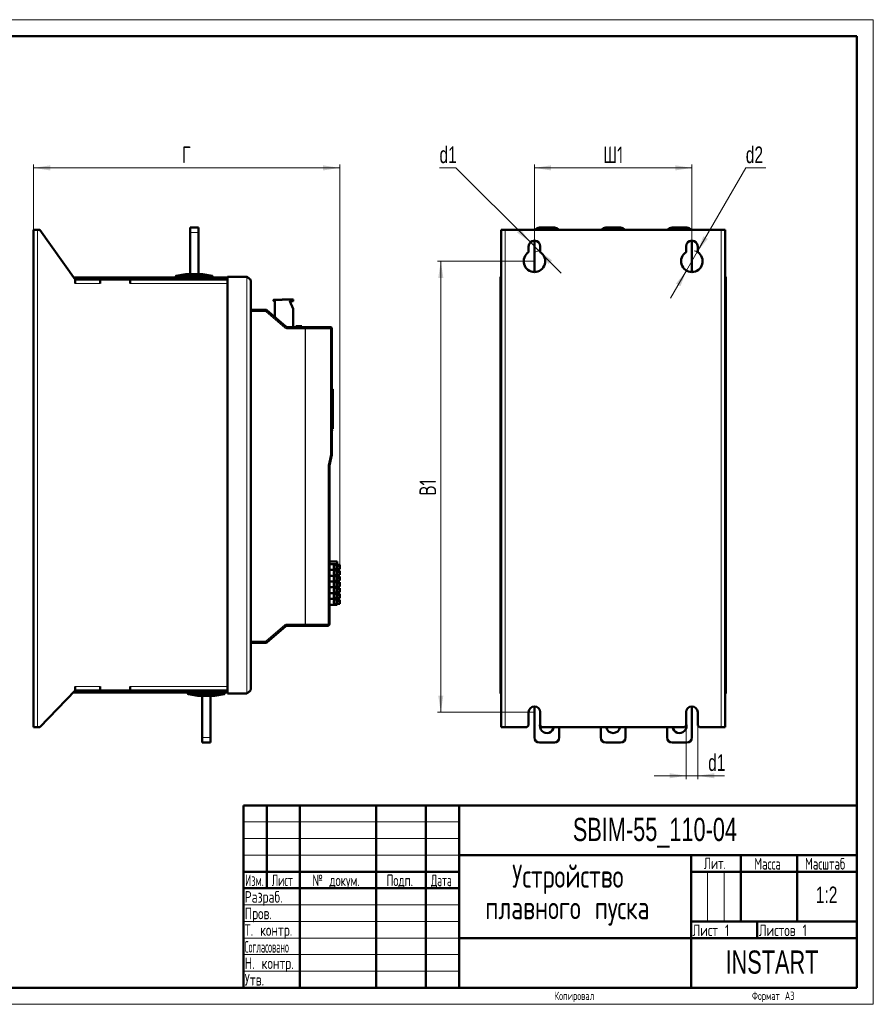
# Model space of a CAD drawing. Header units: millimetres. Extents: x 0 to 420, y 0 to 297.
# Tile 11 of 11: x 162 to 420, y 0 to 297. Entities that reach past the tile are written whole.
import ezdxf

# ---------------------------------------------------------------- set-up
doc = ezdxf.new("R2010")
doc.units = ezdxf.units.MM
doc.styles.add('SLDTEXTSTYLE0', font='TXT', dxfattribs={"width": 0.7, "bigfont": 'bigfont'})
doc.styles.add('SLDTEXTSTYLE1', font='TXT', dxfattribs={"width": 0.7})
doc.styles.add('SLDTEXTSTYLE2', font='TXT', dxfattribs={"width": 0.579176, "bigfont": 'bigfont'})
doc.styles.add('SLDTEXTSTYLE3', font='TXT', dxfattribs={"width": 0.646923, "bigfont": 'bigfont'})
doc.styles.add('SLDTEXTSTYLE4', font='TXT', dxfattribs={"width": 0.570891, "bigfont": 'bigfont'})
doc.styles.add('SLDTEXTSTYLE5', font='TXT', dxfattribs={"width": 0.585996, "bigfont": 'bigfont'})
doc.styles.add('SLDTEXTSTYLE6', font='TXT', dxfattribs={"width": 0.485474, "bigfont": 'bigfont'})
doc.dimstyles.new('SLDDIMSTYLE0', dxfattribs={"dimtxt": 5, "dimasz": 5, "dimexe": 0, "dimexo": 0.0625, "dimgap": 1.25, "dimtad": 2, "dimdec": 1, "dimlfac": 2, "dimrnd": 1e-09, "dimzin": 12, "dimdsep": 46, "dimtxsty": 'SLDTEXTSTYLE1', "dimsah": 1, "dimcen": 0.09, "dimadec": 0, "dimazin": 3, "dimtfac": 1, "dimtdec": 3, "dimtofl": 0, "dimtmove": 0, "dimatfit": 3, "dimfxl": 0, "dimfrac": 2, "dimtolj": 1, "dimtzin": 12, "dimarcsym": 0})
doc.dimstyles.new('SLDDIMSTYLE1', dxfattribs={"dimtxt": 5, "dimasz": 5, "dimexe": 0, "dimexo": 0.0625, "dimgap": 1.25, "dimtad": 0, "dimtih": 1, "dimtoh": 1, "dimdec": 1, "dimlfac": 2, "dimrnd": 1e-09, "dimzin": 12, "dimdsep": 46, "dimtxsty": 'SLDTEXTSTYLE1', "dimsah": 1, "dimcen": 0, "dimadec": 0, "dimazin": 3, "dimtfac": 1, "dimtdec": 3, "dimtmove": 0, "dimatfit": 3, "dimfxl": 0, "dimfrac": 2, "dimtolj": 1, "dimtzin": 12, "dimarcsym": 0})
doc.dimstyles.new('SLDDIMSTYLE2', dxfattribs={"dimtxt": 5, "dimasz": 5, "dimexe": 0, "dimexo": 0.0625, "dimgap": 1.25, "dimtad": 0, "dimtih": 1, "dimtoh": 1, "dimdec": 1, "dimlfac": 2, "dimrnd": 1e-09, "dimzin": 12, "dimdsep": 46, "dimtxsty": 'SLDTEXTSTYLE1', "dimsah": 1, "dimcen": 0, "dimadec": 0, "dimazin": 3, "dimtfac": 1, "dimtdec": 3, "dimtmove": 0, "dimatfit": 3, "dimfxl": 0, "dimfrac": 2, "dimtolj": 1, "dimtzin": 12, "dimarcsym": 0})
doc.dimstyles.new('SLDDIMSTYLE3', dxfattribs={"dimtxt": 5, "dimasz": 5, "dimexe": 0, "dimexo": 0.0625, "dimgap": 1.25, "dimtad": 2, "dimdec": 1, "dimlfac": 2, "dimrnd": 1e-09, "dimzin": 12, "dimdsep": 46, "dimtxsty": 'SLDTEXTSTYLE1', "dimsah": 1, "dimcen": 0.09, "dimadec": 0, "dimazin": 3, "dimtfac": 1, "dimtdec": 3, "dimtmove": 0, "dimatfit": 0, "dimfxl": 0, "dimfrac": 2, "dimtolj": 1, "dimtzin": 12, "dimarcsym": 0})

# ---------------------------------------------------------------- blocks, each defined once
blk = doc.blocks.new('SW_NOTE_0')
at = {"color": 0, "linetype": 'Continuous', "lineweight": 0, "char_height": 7, "attachment_point": 2, "style": 'SLDTEXTSTYLE0'}
for s, insert in [('Устройство', (21.44, 9)), ('плавного пуска', (21.31, -0.5))]:
    blk.add_mtext(s, dxfattribs=dict(at, insert=insert))
blk = doc.blocks.new('_D_2')
at = {"color": 7, "linetype": 'Continuous', "lineweight": 0}
for p, q in [((166.66, 233.64), (166.66, 253.3)), ((259.01, 132.55), (259.01, 253.3)), ((166.66, 252.3), (259.01, 252.3))]:
    blk.add_line(p, q, dxfattribs=at)
at = {"color": 7, "linetype": 'Continuous', "lineweight": 18}
for points in [[(166.66, 252.3), (171.66, 251.53), (171.66, 253.07)], [(259.01, 252.3), (254.01, 253.07), (254.01, 251.53)]]:
    blk.add_solid(points, dxfattribs=at)
at = {"color": 7, "linetype": 'Continuous', "lineweight": 18, "insert": (211.41, 258.75), "char_height": 5, "attachment_point": 1, "style": 'SLDTEXTSTYLE0'}
blk.add_mtext('Г', dxfattribs=at)
blk = doc.blocks.new('_D_3')
at = {"color": 7, "linetype": 'Continuous', "lineweight": 0}
for p, q in [((317.76, 228.64), (317.76, 253.3)), ((365.26, 228.64), (365.26, 253.3)), ((317.76, 252.3), (365.26, 252.3))]:
    blk.add_line(p, q, dxfattribs=at)
at = {"color": 7, "linetype": 'Continuous', "lineweight": 18}
for points in [[(317.76, 252.3), (322.76, 251.53), (322.76, 253.07)], [(365.26, 252.3), (360.26, 253.07), (360.26, 251.53)]]:
    blk.add_solid(points, dxfattribs=at)
at = {"color": 7, "linetype": 'Continuous', "lineweight": 18, "insert": (338.49, 258.75), "char_height": 5, "attachment_point": 1, "style": 'SLDTEXTSTYLE0'}
blk.add_mtext('Ш1', dxfattribs=at)
blk = doc.blocks.new('_D_4')
at = {"color": 7, "linetype": 'Continuous', "lineweight": 0}
for p, q in [((294.09, 252.3), (289.12, 252.3)), ((316.53, 229.87), (294.09, 252.3)), ((319, 227.39), (316.53, 229.87)), ((319, 227.39), (325.8, 220.59))]:
    blk.add_line(p, q, dxfattribs=at)
at = {"color": 7, "linetype": 'Continuous', "lineweight": 18}
blk.add_arc((317.76, 228.63), 1.75, 285.2551, 359.6726, dxfattribs=at)
for points in [[(316.53, 229.87), (313.53, 233.94), (312.45, 232.86)], [(319, 227.39), (321.99, 223.31), (323.08, 224.4)]]:
    blk.add_solid(points, dxfattribs=at)
at = {"color": 7, "linetype": 'Continuous', "lineweight": 18, "insert": (289.12, 258.75), "char_height": 5, "attachment_point": 1, "style": 'SLDTEXTSTYLE1'}
blk.add_mtext('d1', dxfattribs=at)
blk = doc.blocks.new('_D_5')
at = {"color": 7, "linetype": 'Continuous', "lineweight": 0}
for p, q in [((366.89, 226.94), (381.53, 252.3)), ((381.53, 252.3), (387.57, 252.3)), ((363.64, 221.31), (366.89, 226.94)), ((363.64, 221.31), (358.83, 212.99))]:
    blk.add_line(p, q, dxfattribs=at)
at = {"color": 7, "linetype": 'Continuous', "lineweight": 18}
blk.add_arc((365.26, 224.13), 3.25, 57.5973, 77.1027, dxfattribs=at)
for points in [[(366.89, 226.94), (370.06, 230.89), (368.72, 231.66)], [(363.64, 221.31), (360.47, 217.37), (361.81, 216.6)]]:
    blk.add_solid(points, dxfattribs=at)
at = {"color": 7, "linetype": 'Continuous', "lineweight": 18, "insert": (381.53, 258.75), "char_height": 5, "attachment_point": 1, "style": 'SLDTEXTSTYLE1'}
blk.add_mtext('d2', dxfattribs=at)
blk = doc.blocks.new('_D_6')
at = {"color": 7, "linetype": 'Continuous', "lineweight": 0}
for p, q in [((317.75, 224.13), (288.51, 224.13)), ((289.51, 224.13), (289.51, 88.13)), ((317.75, 88.13), (288.51, 88.13))]:
    blk.add_line(p, q, dxfattribs=at)
at = {"color": 7, "linetype": 'Continuous', "lineweight": 18}
for points in [[(289.51, 224.13), (288.74, 219.13), (290.28, 219.13)], [(289.51, 88.13), (290.28, 93.13), (288.74, 93.13)]]:
    blk.add_solid(points, dxfattribs=at)
at = {"color": 7, "linetype": 'Continuous', "lineweight": 18, "insert": (283.07, 153.46), "char_height": 5, "attachment_point": 1, "rotation": 90, "style": 'SLDTEXTSTYLE0'}
blk.add_mtext('В1', dxfattribs=at)
blk = doc.blocks.new('_D_7')
at = {"color": 7, "linetype": 'Continuous', "lineweight": 0}
for p, q in [((363.51, 84.12), (363.51, 67.94)), ((367.01, 84.12), (367.01, 67.94)), ((363.51, 68.94), (353.9, 68.94)), ((363.51, 68.94), (367.01, 68.94)), ((367.01, 68.94), (375.15, 68.94))]:
    blk.add_line(p, q, dxfattribs=at)
at = {"color": 7, "linetype": 'Continuous', "lineweight": 18}
for points in [[(363.51, 68.94), (358.51, 69.71), (358.51, 68.17)], [(367.01, 68.94), (372.01, 68.17), (372.01, 69.71)]]:
    blk.add_solid(points, dxfattribs=at)
at = {"color": 7, "linetype": 'Continuous', "lineweight": 18, "insert": (370.18, 75.39), "char_height": 5, "attachment_point": 1, "style": 'SLDTEXTSTYLE1'}
blk.add_mtext('d1', dxfattribs=at)

msp = doc.modelspace()

# ---------------------------------------------------------------- linework, layer by layer
at = {"color": 7, "linetype": 'Continuous', "lineweight": 18}
for p, q in [((0, 297), (420, 297)), ((420, 297), (420, 0)), ((230, 55), (295, 55)), ((230, 50), (295, 50)), ((230, 45), (295, 45)), ((370, 40), (370, 25)), ((375, 40), (375, 25)), ((230, 30), (295, 30)), ((230, 25), (295, 25)), ((230, 20), (295, 20)), ((230, 15), (295, 15)), ((230, 10), (295, 10)), ((0, 0), (420, 0))]:
    msp.add_line(p, q, dxfattribs=at)
at = {"color": 7, "linetype": 'Continuous', "lineweight": 50}
for p, q in [((415, 292), (20, 292)), ((415, 5), (415, 292)), ((166.657, 233.628), (167.857, 233.628)), ((166.657, 83.628), (166.657, 233.628)), ((168.557, 233.628), (167.857, 233.628)), ((179.157, 218.628), (168.557, 233.628)), ((216.364, 234.301), (213.864, 234.301)), ((213.864, 234.301), (213.864, 232.801)), ((213.864, 232.801), (213.864, 220.228)), ((216.364, 234.301), (216.364, 232.801)), ((216.364, 232.801), (216.364, 220.228)), ((307.764, 83.628), (307.764, 233.628)), ((307.764, 233.628), (308.964, 233.628)), ((308.964, 233.628), (374.064, 233.628)), ((319.266, 234.301), (323.766, 234.301)), ((339.266, 234.301), (343.766, 234.301)), ((359.266, 234.301), (363.766, 234.301)), ((374.064, 233.628), (375.264, 233.628)), ((375.264, 233.628), (375.264, 83.628)), ((317.766, 220.878), (317.766, 230.378)), ((365.266, 230.378), (365.266, 220.878)), ((316.014, 226.867), (316.014, 228.628)), ((319.514, 228.628), (319.514, 226.867)), ((363.514, 226.867), (363.514, 228.628)), ((367.014, 228.628), (367.014, 226.867)), ((212.614, 220.228), (209.717, 219.745)), ((212.655, 220.228), (217.573, 220.228)), ((220.511, 219.745), (217.614, 220.228)), ((178.733, 219.228), (179.757, 219.228)), ((179.157, 218.628), (179.757, 218.628)), ((179.157, 217.428), (179.157, 218.628)), ((179.757, 218.628), (179.757, 219.228)), ((179.757, 219.228), (180.257, 219.228)), ((179.757, 218.628), (180.257, 218.628)), ((180.257, 219.228), (224.657, 219.228)), ((180.257, 218.628), (224.657, 218.628)), ((186.757, 218.628), (186.757, 217.428)), ((195.757, 218.628), (186.757, 218.628)), ((195.757, 217.428), (195.757, 218.628)), ((209.579, 219.228), (209.592, 219.603)), ((209.686, 219.737), (209.717, 219.745)), ((209.686, 219.737), (209.707, 219.74)), ((220.469, 219.745), (220.511, 219.745)), ((220.649, 219.228), (220.636, 219.603)), ((224.657, 219.228), (225.157, 219.228)), ((224.657, 218.628), (225.157, 218.628)), ((230.957, 219.478), (225.157, 219.478)), ((225.157, 219.478), (225.157, 93.778)), ((232.157, 218.278), (232.157, 94.978)), ((307.514, 93.778), (307.514, 219.478)), ((307.514, 219.478), (307.764, 219.478)), ((375.514, 219.478), (375.264, 219.478)), ((375.514, 219.478), (375.514, 93.778)), ((239.067, 212.465), (239.067, 212.19)), ((241.617, 212.515), (239.117, 212.515)), ((239.117, 212.14), (239.417, 212.14)), ((239.467, 212.09), (239.467, 207.273)), ((241.667, 212.59), (241.667, 212.565)), ((244.917, 212.64), (241.717, 212.64)), ((244.967, 209.79), (243.997, 212.07)), ((244.043, 212.14), (244.917, 212.14)), ((244.967, 212.19), (244.967, 212.59)), ((236.721, 209.49), (232.157, 209.49)), ((242.766, 204.417), (237.048, 209.368)), ((244.967, 204.295), (244.967, 209.79)), ((248.611, 204.295), (243.094, 204.295)), ((245.974, 204.545), (245.787, 204.545)), ((245.787, 204.545), (245.787, 204.295)), ((245.974, 204.545), (245.974, 204.295)), ((247.537, 204.545), (245.974, 204.545)), ((247.537, 204.545), (247.537, 204.295)), ((256.157, 204.295), (248.611, 204.295)), ((256.657, 203.795), (256.657, 165.79)), ((256.857, 185.54), (256.657, 185.54)), ((256.907, 185.49), (256.907, 184.428)), ((256.907, 184.428), (256.907, 183.747)), ((256.857, 183.505), (256.657, 183.505)), ((256.807, 183.143), (256.657, 183.143)), ((256.907, 183.747), (256.907, 183.455)), ((256.907, 183.455), (256.907, 183.272)), ((256.907, 183.272), (256.907, 183.043)), ((256.907, 183.043), (256.907, 182.759)), ((256.907, 182.759), (256.907, 179.25)), ((256.912, 181.559), (256.907, 181.559)), ((256.912, 181.306), (256.907, 181.306)), ((256.912, 181.26), (256.907, 181.26)), ((256.912, 181.254), (256.907, 181.254)), ((256.912, 180.754), (256.912, 181.254)), ((256.657, 178.784), (256.807, 178.784)), ((256.912, 180.754), (256.907, 180.754)), ((256.912, 180.747), (256.907, 180.747)), ((256.912, 180.659), (256.907, 180.659)), ((256.912, 180.624), (256.907, 180.624)), ((256.912, 180.584), (256.907, 180.584)), ((256.912, 180.435), (256.907, 180.435)), ((256.912, 180.246), (256.907, 180.246)), ((256.912, 180.146), (256.907, 180.146)), ((256.912, 180.102), (256.907, 180.102)), ((256.912, 179.977), (256.907, 179.977)), ((256.912, 179.834), (256.907, 179.834)), ((256.912, 179.827), (256.907, 179.827)), ((256.912, 179.462), (256.907, 179.462)), ((256.912, 179.456), (256.907, 179.456)), ((256.912, 179.359), (256.907, 179.359)), ((256.907, 179.25), (256.907, 178.884)), ((256.907, 178.884), (256.907, 176.807)), ((256.912, 180.56), (256.912, 180.575)), ((256.912, 180.102), (256.912, 179.977)), ((256.912, 179.462), (256.912, 179.827)), ((256.912, 179.359), (256.912, 179.441)), ((256.657, 176.574), (256.857, 176.574)), ((256.907, 176.807), (256.907, 176.624)), ((256.907, 176.624), (256.907, 176.367)), ((256.907, 176.367), (256.907, 175.79)), ((256.907, 175.79), (256.907, 174.59)), ((256.657, 174.54), (256.857, 174.54)), ((256.657, 173.275), (256.807, 173.275)), ((255.907, 162.54), (256.657, 165.79)), ((255.907, 114.685), (255.907, 162.54)), ((255.907, 161.29), (255.907, 116.035)), ((255.957, 133.54), (255.907, 133.54)), ((255.907, 132.79), (255.957, 132.79)), ((255.957, 131.04), (255.907, 131.04)), ((255.957, 132.79), (255.957, 133.54)), ((255.957, 133.54), (258.207, 133.54)), ((255.957, 132.79), (258.207, 132.79)), ((255.957, 131.04), (255.957, 132.79)), ((255.957, 129.29), (255.957, 131.04)), ((255.957, 131.04), (258.207, 131.04)), ((258.207, 132.79), (258.207, 133.54)), ((258.207, 131.04), (258.207, 132.79)), ((258.757, 132.54), (258.207, 132.54)), ((259.007, 131.29), (258.207, 131.29)), ((258.207, 129.29), (258.207, 131.04)), ((258.757, 130.79), (258.207, 130.79)), ((258.757, 132.54), (258.757, 131.889)), ((258.757, 132.54), (259.007, 132.54)), ((259.007, 131.889), (258.757, 131.889)), ((258.757, 130.79), (258.757, 130.139)), ((258.757, 130.79), (259.007, 130.79)), ((259.007, 132.54), (259.007, 131.889)), ((259.007, 131.889), (259.007, 131.29)), ((259.007, 130.79), (259.007, 130.139)), ((255.907, 129.29), (255.957, 129.29)), ((255.957, 129.29), (258.207, 129.29)), ((255.957, 127.54), (255.957, 129.29)), ((259.007, 129.54), (258.207, 129.54)), ((258.207, 127.54), (258.207, 129.29)), ((258.757, 129.04), (258.207, 129.04)), ((259.007, 127.79), (258.207, 127.79)), ((259.007, 130.139), (258.757, 130.139)), ((258.757, 129.04), (258.757, 128.389)), ((258.757, 129.04), (259.007, 129.04)), ((259.007, 128.389), (258.757, 128.389)), ((259.007, 130.139), (259.007, 129.54)), ((259.007, 129.04), (259.007, 128.389)), ((259.007, 128.389), (259.007, 127.79)), ((255.957, 127.54), (255.907, 127.54)), ((255.907, 125.79), (255.957, 125.79)), ((255.957, 125.79), (255.957, 127.54)), ((255.957, 127.54), (258.207, 127.54)), ((255.957, 125.79), (258.207, 125.79)), ((255.957, 124.04), (255.957, 125.79)), ((258.207, 125.79), (258.207, 127.54)), ((258.757, 127.29), (258.207, 127.29)), ((259.007, 126.04), (258.207, 126.04)), ((258.207, 124.04), (258.207, 125.79)), ((258.757, 125.54), (258.207, 125.54)), ((258.757, 127.29), (258.757, 126.639)), ((258.757, 127.29), (259.007, 127.29)), ((259.007, 126.639), (258.757, 126.639)), ((258.757, 125.54), (258.757, 124.889)), ((258.757, 125.54), (259.007, 125.54)), ((259.007, 124.889), (258.757, 124.889)), ((259.007, 127.29), (259.007, 126.639)), ((259.007, 126.639), (259.007, 126.04)), ((259.007, 125.54), (259.007, 124.889)), ((259.007, 124.889), (259.007, 124.29)), ((255.957, 124.04), (255.907, 124.04)), ((255.907, 122.29), (255.957, 122.29)), ((255.957, 122.29), (255.957, 124.04)), ((255.957, 124.04), (258.207, 124.04)), ((255.957, 122.29), (258.207, 122.29)), ((255.957, 120.54), (255.957, 122.29)), ((259.007, 124.29), (258.207, 124.29)), ((258.207, 122.29), (258.207, 124.04)), ((258.757, 123.79), (258.207, 123.79)), ((259.007, 122.54), (258.207, 122.54)), ((258.207, 120.54), (258.207, 122.29)), ((258.757, 122.04), (258.207, 122.04)), ((258.757, 123.79), (258.757, 123.139)), ((258.757, 123.79), (259.007, 123.79)), ((259.007, 123.139), (258.757, 123.139)), ((258.757, 122.04), (258.757, 121.389)), ((258.757, 122.04), (259.007, 122.04)), ((259.007, 123.79), (259.007, 123.139)), ((259.007, 123.139), (259.007, 122.54)), ((259.007, 122.04), (259.007, 121.389)), ((255.907, 120.54), (255.957, 120.54)), ((255.957, 120.54), (258.207, 120.54)), ((259.007, 120.79), (258.207, 120.79)), ((259.007, 121.389), (258.757, 121.389)), ((259.007, 121.389), (259.007, 120.79)), ((237.048, 109.112), (242.766, 114.063)), ((243.094, 114.185), (248.611, 114.185)), ((248.611, 114.185), (255.407, 114.185)), ((232.157, 108.99), (236.721, 108.99)), ((179.157, 94.628), (179.157, 95.828)), ((186.757, 95.828), (186.757, 94.628)), ((195.757, 94.628), (195.757, 95.828)), ((168.557, 83.628), (179.157, 94.628)), ((179.757, 94.028), (178.579, 94.028)), ((179.757, 94.628), (179.157, 94.628)), ((179.757, 94.628), (179.757, 94.028)), ((180.257, 94.628), (179.757, 94.628)), ((180.257, 94.028), (179.757, 94.028)), ((224.657, 94.628), (180.257, 94.628)), ((224.657, 94.028), (180.257, 94.028)), ((186.757, 94.628), (195.757, 94.628)), ((213.213, 94.028), (213.226, 93.654)), ((213.351, 93.511), (216.248, 93.028)), ((221.207, 93.028), (216.289, 93.028)), ((217.498, 80.442), (217.498, 93.028)), ((219.998, 80.442), (219.998, 93.028)), ((221.248, 93.028), (224.144, 93.511)), ((224.175, 93.52), (224.144, 93.511)), ((224.175, 93.519), (224.155, 93.516)), ((224.283, 94.028), (224.27, 93.654)), ((225.157, 94.628), (224.657, 94.628)), ((225.157, 94.028), (224.657, 94.028)), ((225.157, 93.778), (230.957, 93.778)), ((307.514, 93.778), (307.764, 93.778)), ((375.514, 93.778), (375.264, 93.778)), ((317.766, 89.878), (317.766, 80.442)), ((365.266, 80.442), (365.266, 89.878)), ((316.014, 88.128), (316.014, 84.128)), ((319.514, 84.128), (319.514, 88.128)), ((363.514, 88.128), (363.514, 84.128)), ((367.014, 84.128), (367.014, 88.128)), ((167.857, 83.628), (166.657, 83.628)), ((167.857, 83.628), (168.557, 83.628)), ((308.964, 83.628), (307.764, 83.628)), ((315.514, 83.628), (308.964, 83.628)), ((316.014, 84.128), (315.514, 83.628)), ((320.014, 83.628), (319.514, 84.128)), ((363.014, 83.628), (320.014, 83.628)), ((325.266, 80.442), (325.266, 83.628)), ((337.766, 83.628), (337.766, 80.442)), ((345.266, 80.442), (345.266, 83.628)), ((357.766, 83.628), (357.766, 80.442)), ((363.514, 84.128), (363.014, 83.628)), ((367.514, 83.628), (367.014, 84.128)), ((374.064, 83.628), (367.514, 83.628)), ((375.264, 83.628), (374.064, 83.628)), ((217.498, 78.942), (217.498, 80.442)), ((219.998, 78.942), (219.998, 80.442)), ((219.998, 78.942), (217.498, 78.942)), ((319.266, 78.942), (323.766, 78.942)), ((339.266, 78.942), (343.766, 78.942)), ((359.266, 78.942), (363.766, 78.942)), ((230, 60), (415, 60)), ((230, 60), (230, 5)), ((237, 35), (237, 60)), ((247, 60), (247, 5)), ((270, 60), (270, 5)), ((285, 60), (285, 5)), ((295, 60), (295, 5)), ((295, 45), (415, 45)), ((365, 45), (365, 5)), ((380, 45), (380, 25)), ((397, 45), (397, 25)), ((230, 40), (295, 40)), ((365, 40), (415, 40)), ((230, 35), (295, 35)), ((365, 25), (415, 25)), ((385, 25), (385, 20)), ((295, 20), (415, 20)), ((20, 5), (415, 5))]:
    msp.add_line(p, q, dxfattribs=at)
at = {"color": 9, "linetype": 'Continuous', "lineweight": 18}
for p, q in [((167.857, 233.628), (167.857, 83.628)), ((216.364, 232.801), (213.864, 232.801)), ((308.964, 233.628), (308.964, 83.628)), ((374.064, 83.628), (374.064, 233.628)), ((209.758, 219.745), (212.655, 220.228)), ((217.573, 220.228), (220.469, 219.745)), ((186.757, 217.428), (179.157, 217.428)), ((180.257, 218.628), (180.257, 219.228)), ((225.157, 217.428), (195.757, 217.428)), ((209.717, 219.745), (209.758, 219.745)), ((209.779, 219.737), (209.758, 219.745)), ((220.469, 219.745), (209.758, 219.745)), ((209.842, 219.603), (209.77, 219.605)), ((209.811, 219.706), (209.797, 219.723)), ((209.829, 219.228), (209.842, 219.603)), ((220.386, 219.603), (209.842, 219.603)), ((220.399, 219.228), (220.386, 219.603)), ((224.657, 218.628), (224.657, 219.228)), ((230.957, 219.478), (230.957, 93.778)), ((225.132, 213.628), (225.157, 213.628)), ((225.132, 99.628), (225.132, 213.628)), ((232.157, 208.99), (236.721, 208.99)), ((236.721, 208.99), (236.721, 209.49)), ((236.721, 208.99), (237.048, 209.368)), ((236.721, 208.99), (242.439, 204.039)), ((242.439, 204.039), (242.766, 204.417)), ((243.094, 204.295), (243.094, 203.795)), ((243.094, 203.795), (248.611, 203.795)), ((248.611, 203.795), (248.611, 204.295)), ((248.611, 203.795), (248.611, 114.685)), ((248.611, 203.795), (248.703, 203.795)), ((248.703, 114.685), (248.703, 203.795)), ((248.703, 203.795), (256.249, 203.795)), ((256.249, 203.795), (256.249, 165.847)), ((256.249, 203.795), (256.657, 203.795)), ((256.657, 184.468), (256.857, 184.468)), ((256.857, 184.468), (256.857, 185.54)), ((256.857, 183.712), (256.857, 184.468)), ((256.857, 183.712), (256.657, 183.712)), ((256.857, 183.301), (256.657, 183.301)), ((256.807, 182.788), (256.657, 182.788)), ((256.807, 182.788), (256.807, 183.143)), ((256.807, 179.242), (256.807, 182.788)), ((256.857, 183.505), (256.857, 183.712)), ((256.857, 183.301), (256.857, 183.505)), ((256.857, 183.13), (256.857, 183.301)), ((256.657, 179.242), (256.807, 179.242)), ((256.807, 178.784), (256.807, 179.242)), ((256.857, 176.778), (256.857, 178.797)), ((256.657, 176.778), (256.857, 176.778)), ((256.657, 176.367), (256.907, 176.367)), ((256.857, 175.611), (256.657, 175.611)), ((256.857, 176.574), (256.857, 176.778)), ((256.857, 174.54), (256.857, 175.611)), ((256.249, 165.847), (255.499, 162.597)), ((255.499, 162.597), (255.499, 114.685)), ((242.439, 114.441), (236.721, 109.49)), ((242.439, 114.441), (242.766, 114.063)), ((248.611, 114.685), (243.094, 114.685)), ((243.094, 114.685), (243.094, 114.185)), ((248.611, 114.185), (248.611, 114.685)), ((248.703, 114.685), (248.611, 114.685)), ((255.499, 114.685), (248.703, 114.685)), ((255.907, 114.685), (255.499, 114.685)), ((236.721, 109.49), (232.157, 109.49)), ((236.721, 109.49), (237.048, 109.112)), ((236.721, 108.99), (236.721, 109.49)), ((225.157, 99.628), (225.132, 99.628)), ((179.157, 95.828), (186.757, 95.828)), ((195.757, 95.828), (225.157, 95.828)), ((180.257, 94.628), (180.257, 94.028)), ((213.392, 93.511), (213.351, 93.511)), ((213.392, 93.511), (224.103, 93.511)), ((216.289, 93.028), (213.392, 93.511)), ((213.443, 93.548), (213.413, 93.55)), ((213.428, 93.531), (213.443, 93.548)), ((213.441, 93.652), (213.476, 93.654)), ((213.476, 93.654), (213.463, 94.028)), ((213.476, 93.654), (224.02, 93.654)), ((224.103, 93.511), (221.207, 93.028)), ((224.033, 94.028), (224.02, 93.654)), ((224.02, 93.654), (224.092, 93.651)), ((224.051, 93.551), (224.065, 93.534)), ((224.083, 93.519), (224.103, 93.511)), ((224.144, 93.511), (224.103, 93.511)), ((224.657, 94.628), (224.657, 94.028)), ((219.998, 80.442), (217.498, 80.442))]:
    msp.add_line(p, q, dxfattribs=at)
at = {"color": 7, "linetype": 'Continuous', "lineweight": 50, "flags": 128}
for points in [[(319.514, 228.588), (319.397, 229.142), (319.391, 229.272)], [(363.641, 229.282), (363.635, 229.142), (363.514, 228.577)], [(258.027, 131.915), (257.998, 132.202), (257.914, 132.445), (257.789, 132.607), (257.641, 132.665), (257.494, 132.607), (257.369, 132.445), (257.285, 132.202), (257.256, 131.915), (257.285, 131.628), (257.369, 131.384), (257.494, 131.222), (257.641, 131.165), (257.789, 131.222), (257.914, 131.384), (257.998, 131.628), (258.027, 131.915)], [(258.027, 130.165), (257.998, 130.452), (257.914, 130.695), (257.789, 130.857), (257.641, 130.915), (257.494, 130.857), (257.369, 130.695), (257.285, 130.452), (257.256, 130.165), (257.285, 129.878), (257.369, 129.634), (257.494, 129.472), (257.641, 129.415), (257.789, 129.472), (257.914, 129.634), (257.998, 129.878), (258.027, 130.165)], [(258.027, 128.415), (257.998, 128.702), (257.914, 128.945), (257.789, 129.107), (257.641, 129.165), (257.494, 129.107), (257.369, 128.945), (257.285, 128.702), (257.256, 128.415), (257.285, 128.128), (257.369, 127.884), (257.494, 127.722), (257.641, 127.665), (257.789, 127.722), (257.914, 127.884), (257.998, 128.128), (258.027, 128.415)], [(258.027, 126.665), (257.998, 126.952), (257.914, 127.195), (257.789, 127.357), (257.641, 127.415), (257.494, 127.357), (257.369, 127.195), (257.285, 126.952), (257.256, 126.665), (257.285, 126.378), (257.369, 126.134), (257.494, 125.972), (257.641, 125.915), (257.789, 125.972), (257.914, 126.134), (257.998, 126.378), (258.027, 126.665)], [(258.027, 124.915), (257.998, 125.202), (257.914, 125.445), (257.789, 125.607), (257.641, 125.665), (257.494, 125.607), (257.369, 125.445), (257.285, 125.202), (257.256, 124.915), (257.285, 124.628), (257.369, 124.384), (257.494, 124.222), (257.641, 124.165), (257.789, 124.222), (257.914, 124.384), (257.998, 124.628), (258.027, 124.915)], [(258.027, 123.165), (257.998, 123.452), (257.914, 123.695), (257.789, 123.857), (257.641, 123.915), (257.494, 123.857), (257.369, 123.695), (257.285, 123.452), (257.256, 123.165), (257.285, 122.878), (257.369, 122.634), (257.494, 122.472), (257.641, 122.415), (257.789, 122.472), (257.914, 122.634), (257.998, 122.878), (258.027, 123.165)], [(258.027, 121.415), (257.998, 121.702), (257.914, 121.945), (257.789, 122.107), (257.641, 122.165), (257.494, 122.107), (257.369, 121.945), (257.285, 121.702), (257.256, 121.415), (257.285, 121.128), (257.369, 120.884), (257.494, 120.722), (257.641, 120.665), (257.789, 120.722), (257.914, 120.884), (257.998, 121.128), (258.027, 121.415)]]:
    msp.add_lwpolyline(points, dxfattribs=at)
at = {"color": 9, "linetype": 'Continuous', "lineweight": 18, "flags": 128}
for points in [[(256.907, 182.759), (256.905, 182.764), (256.9, 182.77), (256.89, 182.775), (256.878, 182.779), (256.863, 182.783), (256.846, 182.786), (256.827, 182.787), (256.807, 182.788)], [(256.857, 183.301), (256.867, 183.301), (256.876, 183.299), (256.885, 183.296), (256.893, 183.293), (256.899, 183.288), (256.904, 183.283), (256.906, 183.277), (256.907, 183.272)], [(256.907, 176.807), (256.906, 176.802), (256.904, 176.796), (256.899, 176.791), (256.893, 176.787), (256.885, 176.783), (256.876, 176.78), (256.867, 176.778), (256.857, 176.778)]]:
    msp.add_lwpolyline(points, dxfattribs=at)
at = {"color": 7, "linetype": 'Continuous', "lineweight": 50}
for centre, radius, start, end in [((319.266, 232.801), 1.5, 90, 146.52168), ((323.766, 232.801), 1.5, 33.47832, 90), ((339.266, 232.801), 1.5, 90, 146.52168), ((343.766, 232.801), 1.5, 33.47832, 90), ((359.266, 232.801), 1.5, 90, 146.52168), ((363.766, 232.801), 1.5, 33.47832, 90), ((317.764, 228.628), 1.75, 0, 180), ((365.264, 228.628), 1.75, 0, 180), ((317.764, 224.128), 3.25, 122.57897, 57.42103), ((365.264, 224.128), 3.25, 122.57897, 57.42103), ((239.117, 212.465), 0.05, 90, 180), ((239.117, 212.19), 0.05, 180, 270), ((239.417, 212.09), 0.05, 0, 90), ((241.617, 212.565), 0.05, 270, 360), ((241.717, 212.59), 0.05, 90, 180), ((244.043, 212.09), 0.05, 90, 203.0513), ((244.917, 212.59), 0.05, 0, 90), ((244.917, 212.19), 0.05, 270, 0), ((236.721, 208.99), 0.5, 49.11289, 90), ((243.094, 204.795), 0.5, 229.11289, 270), ((256.857, 185.49), 0.05, 0, 90), ((256.807, 183.043), 0.1, 0, 90), ((256.857, 183.455), 0.05, 0, 90), ((256.807, 178.884), 0.1, 270, 0), ((256.857, 176.624), 0.05, 270, 0), ((256.807, 173.375), 0.1, 271.37421, 359.98527), ((256.857, 174.59), 0.05, 270, 0), ((243.094, 113.685), 0.5, 90, 130.88711), ((236.721, 109.49), 0.5, 270, 310.88711), ((317.764, 88.128), 1.75, 0, 180), ((365.264, 88.128), 1.75, 0, 180), ((321.516, 83.942), 2.125, 160.40634, 351.51449), ((341.516, 83.942), 2.125, 188.48551, 351.51449), ((361.516, 83.942), 2.125, 188.48551, 19.90501), ((319.266, 80.442), 1.5, 180, 270), ((323.766, 80.442), 1.5, 270, 0), ((339.266, 80.442), 1.5, 180, 270), ((343.766, 80.442), 1.5, 270, 0), ((359.266, 80.442), 1.5, 180, 270), ((363.766, 80.442), 1.5, 270, 0)]:
    msp.add_arc(centre, radius, start, end, dxfattribs=at)
at = {"color": 9, "linetype": 'Continuous', "lineweight": 18}
for centre, radius, start, end in [((220.511, 217.81), 1.797, 86.01304, 93.98713), ((247.956, 203.915), 0.757, 350.82215, 30.06145), ((255.502, 203.915), 0.757, 350.82215, 30.06145), ((256.862, 184.422), 0.0459, 6.8273, 95.49257), ((256.864, 183.756), 0.0446, 261.95053, 348.57825), ((256.832, 179.546), 0.305, 265.33351, 284.26318), ((247.956, 114.564), 0.757, 329.93855, 9.17785), ((254.752, 114.564), 0.757, 329.93855, 9.17785)]:
    msp.add_arc(centre, radius, start, end, dxfattribs=at)
at = {"color": 7, "linetype": 'Continuous', "lineweight": 50}
for centre, start_param in [((256.157, 165.847), 0.0002986), ((255.407, 162.597), 0.0004579)]:
    msp.add_ellipse(centre, major_axis=(0.5, -0.057), ratio=0.0210712, start_param=start_param, end_param=1.3878481, dxfattribs=at)
for points, knots in [([(212.655, 220.228), (212.649, 220.228), (212.64, 220.228), (212.63, 220.228), (212.624, 220.228), (212.619, 220.228), (212.615, 220.228), (212.614, 220.228), (212.614, 220.228)], [0, 0, 0, 0, 0.272683, 0.389556, 0.5, 0.610444, 0.727317, 1, 1, 1, 1]), ([(217.614, 220.228), (217.614, 220.228), (217.613, 220.228), (217.608, 220.228), (217.604, 220.228), (217.598, 220.228), (217.588, 220.228), (217.579, 220.228), (217.573, 220.228)], [0, 0, 0, 0, 0.272683, 0.389556, 0.5, 0.610444, 0.727317, 1, 1, 1, 1]), ([(209.592, 219.603), (209.594, 219.618), (209.598, 219.649), (209.617, 219.684), (209.633, 219.7), (209.638, 219.706)], [0, 0, 0, 0, 0.3807292, 0.7903112, 1, 1, 1, 1]), ([(209.638, 219.706), (209.645, 219.712), (209.66, 219.725), (209.677, 219.732), (209.686, 219.737)], [0, 0, 0, 0, 0.4698129, 1, 1, 1, 1]), ([(220.41, 219.695), (220.411, 219.696), (220.416, 219.71), (220.437, 219.73), (220.458, 219.74), (220.469, 219.745)], [0, 0, 0, 0, 0.01431587, 0.44532688, 1, 1, 1, 1]), ([(220.636, 219.603), (220.633, 219.62), (220.629, 219.655), (220.6, 219.698), (220.561, 219.731), (220.529, 219.74), (220.511, 219.745)], [0, 0, 0, 0, 0.2272902, 0.4750427, 0.7046176, 1, 1, 1, 1]), ([(230.957, 219.478), (231.118, 219.376), (231.438, 219.172), (231.84, 218.867), (232.108, 218.568), (232.141, 218.372), (232.157, 218.278)], [0, 0, 0, 0, 0.254649, 0.5095407, 0.7644336, 1, 1, 1, 1]), ([(256.857, 175.611), (256.858, 175.612), (256.871, 175.638), (256.897, 175.692), (256.904, 175.761), (256.907, 175.79)], [0, 0, 0, 0, 0.0137356, 0.5829716, 1, 1, 1, 1]), ([(256.807, 173.965), (256.807, 173.992), (256.807, 174.117), (256.807, 174.317), (256.807, 174.481), (256.807, 174.54)], [0, 0, 0, 0, 0.1494851, 0.6937241, 1, 1, 1, 1]), ([(256.907, 174.45), (256.907, 174.421), (256.907, 174.298), (256.907, 174.143), (256.907, 174.031), (256.907, 174.007)], [0, 0, 0, 0, 0.1925212, 0.8270147, 1, 1, 1, 1]), ([(256.907, 174.007), (256.907, 173.933), (256.907, 173.752), (256.907, 173.597), (256.907, 173.552), (256.907, 173.546)], [0, 0, 0, 0, 0.375388, 0.923956, 1, 1, 1, 1]), ([(213.226, 93.654), (213.228, 93.637), (213.233, 93.601), (213.261, 93.558), (213.286, 93.539), (213.298, 93.531)], [0, 0, 0, 0, 0.3237761, 0.6767007, 1, 1, 1, 1]), ([(213.298, 93.531), (213.298, 93.53), (213.315, 93.52), (213.333, 93.516), (213.351, 93.511)], [0, 0, 0, 0, 0.00887605, 1, 1, 1, 1]), ([(216.248, 93.028), (216.248, 93.028), (216.249, 93.028), (216.253, 93.028), (216.258, 93.028), (216.264, 93.028), (216.274, 93.028), (216.283, 93.028), (216.289, 93.028)], [0, 0, 0, 0, 0.272683, 0.389556, 0.5, 0.610444, 0.727317, 1, 1, 1, 1]), ([(221.207, 93.028), (221.213, 93.028), (221.221, 93.028), (221.232, 93.028), (221.238, 93.028), (221.242, 93.028), (221.247, 93.028), (221.247, 93.028), (221.248, 93.028)], [0, 0, 0, 0, 0.272683, 0.389556, 0.5, 0.610444, 0.727317, 1, 1, 1, 1]), ([(224.224, 93.551), (224.217, 93.544), (224.202, 93.532), (224.184, 93.524), (224.175, 93.52)], [0, 0, 0, 0, 0.4698129, 1, 1, 1, 1]), ([(224.27, 93.654), (224.268, 93.638), (224.264, 93.607), (224.244, 93.572), (224.229, 93.556), (224.224, 93.551)], [0, 0, 0, 0, 0.3807292, 0.7903112, 1, 1, 1, 1]), ([(232.157, 94.978), (232.139, 94.876), (232.101, 94.672), (231.813, 94.367), (231.414, 94.068), (231.105, 93.872), (230.957, 93.778)], [0, 0, 0, 0, 0.254649, 0.5095407, 0.7644336, 1, 1, 1, 1])]:
    msp.add_open_spline(points, degree=3, knots=knots, dxfattribs=at)
at = {"color": 9, "linetype": 'Continuous', "lineweight": 18}
for points, knots in [([(209.77, 219.605), (209.762, 219.605), (209.723, 219.606), (209.661, 219.606), (209.603, 219.606), (209.596, 219.604), (209.592, 219.603)], [0, 0, 0, 0, 0.0775503, 0.3850336, 0.6925168, 1, 1, 1, 1]), ([(209.638, 219.706), (209.657, 219.717), (209.691, 219.739), (209.743, 219.728), (209.767, 219.723)], [0, 0, 0, 0, 0.5404587, 1, 1, 1, 1]), ([(209.707, 219.74), (209.716, 219.743), (209.739, 219.748), (209.764, 219.741), (209.779, 219.737)], [0, 0, 0, 0, 0.4039199, 1, 1, 1, 1]), ([(209.767, 219.723), (209.773, 219.724), (209.783, 219.725), (209.793, 219.723), (209.797, 219.723)], [0, 0, 0, 0, 0.5676794, 1, 1, 1, 1]), ([(209.767, 219.723), (209.775, 219.721), (209.79, 219.716), (209.805, 219.709), (209.811, 219.706)], [0, 0, 0, 0, 0.5617393, 1, 1, 1, 1]), ([(209.77, 219.605), (209.771, 219.615), (209.775, 219.635), (209.79, 219.658), (209.808, 219.673), (209.82, 219.676), (209.826, 219.678)], [0, 0, 0, 0, 0.3172269, 0.6082948, 0.813505, 1, 1, 1, 1]), ([(209.797, 219.723), (209.797, 219.723), (209.791, 219.728), (209.785, 219.733), (209.779, 219.737)], [0, 0, 0, 0, 0.0077894, 1, 1, 1, 1]), ([(209.826, 219.678), (209.825, 219.682), (209.82, 219.692), (209.815, 219.7), (209.811, 219.706)], [0, 0, 0, 0, 0.3460012, 1, 1, 1, 1]), ([(209.842, 219.603), (209.841, 219.618), (209.838, 219.646), (209.83, 219.668), (209.826, 219.678)], [0, 0, 0, 0, 0.5717057, 1, 1, 1, 1]), ([(220.386, 219.603), (220.387, 219.613), (220.388, 219.631), (220.395, 219.664), (220.404, 219.683), (220.41, 219.695)], [0, 0, 0, 0, 0.29262684, 0.53347016, 1, 1, 1, 1]), ([(256.807, 173.29), (256.807, 173.292), (256.807, 173.297), (256.807, 173.457), (256.807, 173.692), (256.807, 173.882), (256.807, 173.965)], [0, 0, 0, 0, 0.29194272, 0.60094235, 0.82408654, 1, 1, 1, 1]), ([(213.226, 93.654), (213.23, 93.653), (213.237, 93.651), (213.286, 93.65), (213.326, 93.65), (213.339, 93.65)], [0, 0, 0, 0, 0.3950338, 0.7900676, 1, 1, 1, 1]), ([(213.298, 93.53), (213.319, 93.522), (213.357, 93.507), (213.406, 93.523), (213.428, 93.531)], [0, 0, 0, 0, 0.5344702, 1, 1, 1, 1]), ([(213.339, 93.65), (213.353, 93.65), (213.384, 93.651), (213.42, 93.652), (213.441, 93.652)], [0, 0, 0, 0, 0.4244155, 1, 1, 1, 1]), ([(213.413, 93.55), (213.407, 93.552), (213.394, 93.557), (213.374, 93.57), (213.357, 93.591), (213.344, 93.619), (213.341, 93.64), (213.339, 93.65)], [0, 0, 0, 0, 0.1380507, 0.3231468, 0.5299176, 0.7577971, 1, 1, 1, 1]), ([(213.392, 93.511), (213.404, 93.516), (213.416, 93.52), (213.427, 93.531), (213.428, 93.531)], [0, 0, 0, 0, 0.9852774, 1, 1, 1, 1]), ([(213.413, 93.55), (213.421, 93.553), (213.435, 93.558), (213.449, 93.565), (213.455, 93.567)], [0, 0, 0, 0, 0.56229307, 1, 1, 1, 1]), ([(213.469, 93.602), (213.465, 93.605), (213.456, 93.612), (213.445, 93.628), (213.442, 93.643), (213.441, 93.652)], [0, 0, 0, 0, 0.2573938, 0.5348937, 1, 1, 1, 1]), ([(213.443, 93.548), (213.446, 93.552), (213.45, 93.558), (213.454, 93.565), (213.455, 93.567)], [0, 0, 0, 0, 0.6148268, 1, 1, 1, 1]), ([(213.455, 93.567), (213.46, 93.578), (213.465, 93.589), (213.468, 93.601), (213.469, 93.602)], [0, 0, 0, 0, 0.9359484, 1, 1, 1, 1]), ([(213.469, 93.602), (213.47, 93.609), (213.474, 93.626), (213.475, 93.643), (213.476, 93.654)], [0, 0, 0, 0, 0.4237379, 1, 1, 1, 1]), ([(224.02, 93.654), (224.021, 93.638), (224.023, 93.61), (224.032, 93.588), (224.035, 93.578)], [0, 0, 0, 0, 0.5717057, 1, 1, 1, 1]), ([(224.092, 93.651), (224.09, 93.641), (224.087, 93.621), (224.072, 93.598), (224.054, 93.583), (224.041, 93.58), (224.035, 93.578)], [0, 0, 0, 0, 0.3172269, 0.6082948, 0.813505, 1, 1, 1, 1]), ([(224.035, 93.578), (224.037, 93.574), (224.041, 93.564), (224.047, 93.556), (224.051, 93.551)], [0, 0, 0, 0, 0.3460012, 1, 1, 1, 1]), ([(224.095, 93.533), (224.087, 93.535), (224.072, 93.54), (224.057, 93.547), (224.05, 93.551)], [0, 0, 0, 0, 0.5617393, 1, 1, 1, 1]), ([(224.065, 93.534), (224.065, 93.534), (224.071, 93.528), (224.077, 93.524), (224.083, 93.519)], [0, 0, 0, 0, 0.0077894, 1, 1, 1, 1]), ([(224.095, 93.533), (224.089, 93.532), (224.079, 93.531), (224.069, 93.533), (224.065, 93.534)], [0, 0, 0, 0, 0.5676794, 1, 1, 1, 1]), ([(224.155, 93.516), (224.145, 93.514), (224.123, 93.508), (224.098, 93.515), (224.083, 93.519)], [0, 0, 0, 0, 0.4039198, 1, 1, 1, 1]), ([(224.092, 93.651), (224.1, 93.651), (224.138, 93.65), (224.2, 93.65), (224.258, 93.651), (224.266, 93.653), (224.27, 93.654)], [0, 0, 0, 0, 0.0775503, 0.3850335, 0.6925168, 1, 1, 1, 1]), ([(224.223, 93.551), (224.205, 93.539), (224.171, 93.517), (224.119, 93.528), (224.095, 93.533)], [0, 0, 0, 0, 0.5404587, 1, 1, 1, 1])]:
    msp.add_open_spline(points, degree=3, knots=knots, dxfattribs=at)
for points in [[(242.439, 204.039), (242.537, 203.968), (242.733, 203.828), (242.974, 203.806), (243.094, 203.795)], [(243.094, 114.685), (242.974, 114.673), (242.733, 114.651), (242.537, 114.511), (242.439, 114.441)]]:
    msp.add_open_spline(points, degree=3, dxfattribs=at)
at = {"color": 7, "linetype": 'Continuous', "lineweight": 50}
for points in [[(256.157, 204.295), (256.223, 204.287), (256.354, 204.272), (256.519, 204.156), (256.635, 203.991), (256.65, 203.86), (256.657, 203.795)], [(255.907, 114.685), (255.9, 114.619), (255.885, 114.488), (255.769, 114.323), (255.604, 114.207), (255.473, 114.192), (255.407, 114.185)]]:
    msp.add_open_spline(points, degree=3, dxfattribs=at)

# ---------------------------------------------------------------- block references
at = {"color": 7, "linetype": 'Continuous', "lineweight": 0}
msp.add_blockref('SW_NOTE_0', (306.381, 33.155), dxfattribs=at)

# ---------------------------------------------------------------- texts
for s, insert, char_height, attachment_point, style in [('SBIM-55_110-04', (354.109, 56.249), 7, 2, 'SLDTEXTSTYLE1'), ('Лит.', (372.202, 44.265), 3.5, 2, 'SLDTEXTSTYLE3'), ('Масса', (388.11, 44.135), 3.5, 2, 'SLDTEXTSTYLE3'), ('Масштаб', (405.462, 44.135), 3.5, 2, 'SLDTEXTSTYLE3'), ('Изм.', (233.293, 39.135), 3.5, 2, 'SLDTEXTSTYLE5'), ('Лист', (241.677, 39.135), 3.5, 2, 'SLDTEXTSTYLE2'), ('№ докум.', (257.889, 39.135), 3.5, 2, 'SLDTEXTSTYLE3'), ('Подп.', (277.122, 39.135), 3.5, 2, 'SLDTEXTSTYLE3'), ('Дата', (289.693, 39.135), 3.5, 2, 'SLDTEXTSTYLE4'), ('Разраб.', (230.332, 34.147), 3.5, 1, 'SLDTEXTSTYLE0'), ('1:2', (405.904, 35.524), 5, 2, 'SLDTEXTSTYLE1'), ('Пров.', (230.332, 29.147), 3.5, 1, 'SLDTEXTSTYLE0'), ('Т. контр.', (230.332, 24.147), 3.5, 1, 'SLDTEXTSTYLE0'), ('Лист 1', (365.466, 24.068), 3.5, 1, 'SLDTEXTSTYLE0'), ('Листов 1', (385.466, 24.068), 3.5, 1, 'SLDTEXTSTYLE0'), ('Согласовано', (230.303, 19.081), 3.5, 1, 'SLDTEXTSTYLE6'), ('INSTART', (389.435, 16.232), 7, 2, 'SLDTEXTSTYLE1'), ('Н. контр.', (230.332, 14.147), 3.5, 1, 'SLDTEXTSTYLE0'), ('Утв.', (230.332, 9.147), 3.5, 1, 'SLDTEXTSTYLE0'), ('Копировал', (329.804, 3.81), 2.5, 2, 'SLDTEXTSTYLE0'), ('Формат А3', (389.811, 3.81), 2.5, 2, 'SLDTEXTSTYLE0')]:
    msp.add_mtext(s, dxfattribs=dict(at, insert=insert, char_height=char_height, attachment_point=attachment_point, style=style))

# ---------------------------------------------------------------- dimensions: what is measured, and where the dimension line sits
at = {"color": 7, "linetype": 'Continuous', "lineweight": 18}
dim = msp.add_linear_dim(base=(259.007, 252.301), p1=(166.657, 233.628), p2=(259.007, 132.54), text='Г', dimstyle='SLDDIMSTYLE0', dxfattribs=at)
dim.commit()
dim.dimension.update_dxf_attribs({"geometry": '_D_2', "text_midpoint": (212.832, 252.301), "dimtype": 160})
for p1, p2, text, dimstyle, picture, middle in [((316.526, 229.865), (319.001, 227.391), 'd1', 'SLDDIMSTYLE1', '_D_4', (291.605, 256.117)), ((366.889, 226.943), (363.639, 221.313), 'd2', 'SLDDIMSTYLE2', '_D_5', (384.55, 256.117))]:
    dim = msp.add_diameter_dim_2p(p1=p1, p2=p2, text=text, dimstyle=dimstyle, override={"dimpost": '<>'}, dxfattribs=at)
    dim.commit()
    dim.dimension.update_dxf_attribs({"geometry": picture, "text_midpoint": middle, "dimtype": 163})
for base, p1, p2, angle, text, dimstyle, picture, middle in [((365.264, 252.301), (317.764, 228.628), (365.264, 228.628), 0, 'Ш1', 'SLDDIMSTYLE0', '_D_3', (341.514, 252.301)), ((289.514, 88.128), (317.764, 224.128), (317.764, 88.128), 90, 'В1', 'SLDDIMSTYLE0', '_D_6', (289.514, 156.128)), ((367.014, 68.942), (363.514, 84.128), (367.014, 84.128), 0, 'd1', 'SLDDIMSTYLE3', '_D_7', (372.666, 68.942))]:
    dim = msp.add_linear_dim(base=base, p1=p1, p2=p2, angle=angle, text=text, dimstyle=dimstyle, dxfattribs=at)
    dim.commit()
    dim.dimension.update_dxf_attribs({"geometry": picture, "text_midpoint": middle, "dimtype": 160})

doc.saveas('drawing.dxf')
